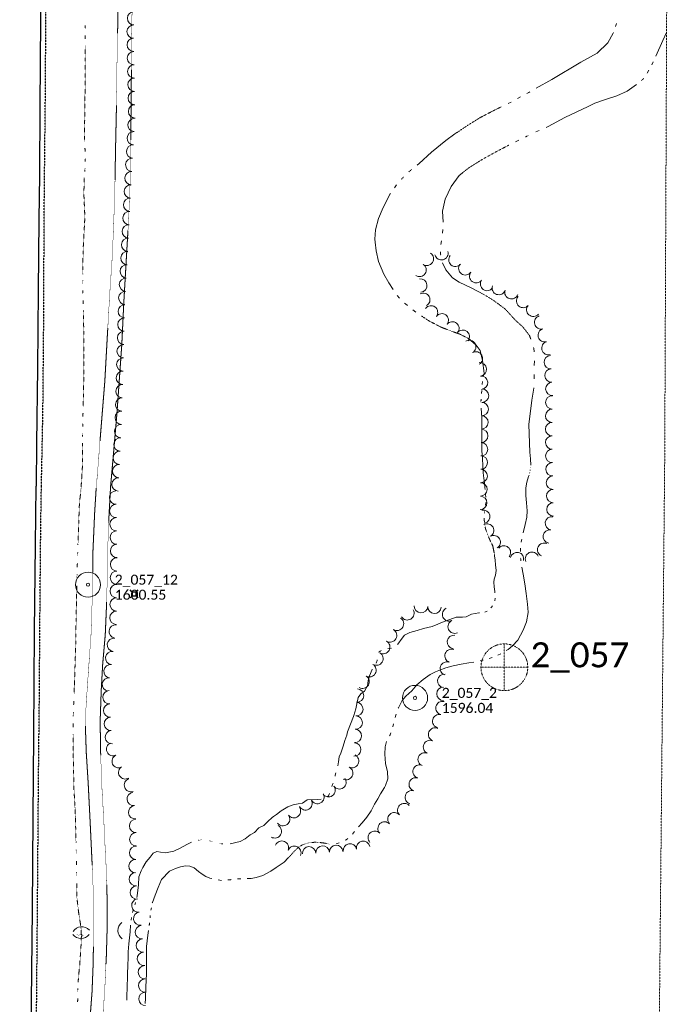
# Model space of a CAD drawing. Extents: x 386237 to 390135, y 96958 to 113752.
# Tile 73 of 116: x 388610 to 388998, y 104334 to 104923. Entities that reach past the tile are written whole.
import ezdxf

# ---------------------------------------------------------------- set-up
doc = ezdxf.new("R2010")
doc.units = 0
doc.header["$MEASUREMENT"] = 0
for name, pattern in [('Wisdot3', [0.1875, 0.125, -0.0625]), ('Wisdot5', [0.1, 0.05, -0.05]), ('Wisdot6', [0.375, 0.125, -0.0625, 0.03125, -0.0625, 0.03125, -0.0625])]:
    doc.linetypes.add(name, pattern=pattern)
for name, color, linetype, lineweight in [('E_DRN', 41, 'Continuous', 18), ('E_LAND_Vegetation', 81, 'Continuous', 18), ('E_MAP_Limits', 81, 'Wisdot3', 18), ('E_MAP_PassPoints', 41, 'Continuous', 18), ('E_PATH_Sidewalk', 51, 'Wisdot5', 18), ('E_RDWY', 21, 'Continuous', 25), ('E_RDWY_Gravel', 21, 'Wisdot3', 25), ('E_UTL_AG_Bold', 31, 'Continuous', 25), ('E_WTR', 131, 'Wisdot6', 18), ('E_WTR_Elevations', 131, 'Continuous', 18)]:
    doc.layers.add(name, color=color, linetype=linetype, lineweight=lineweight)
doc.styles.add('CalibriLight', font='calibril.ttf')

# ---------------------------------------------------------------- blocks, each defined once
blk = doc.blocks.new('PP')
at = {"layer": 'E_MAP_PassPoints', "lineweight": 0}
for radius in [7.5, 0.96]:
    blk.add_circle((0, 0), radius, dxfattribs=at)
blk = doc.blocks.new('PHOTOC')
at = {"layer": 'E_MAP_Limits', "lineweight": 0}
for p, q in [((0.12, 14.06), (0.06, -13.8)), ((-13.79, 0.03), (14.12, 0.01))]:
    blk.add_line(p, q, dxfattribs=at)
blk.add_circle((0.17, 0.03), 14, dxfattribs=at)
blk = doc.blocks.new('CULV')
at = {"color": 0, "linetype": 'ByBlock', "lineweight": -2, "transparency": 16777216}
blk.add_arc((0, 12.3), 12.3, 216.8699, 323.1301, dxfattribs=at)
blk = doc.blocks.new('PED')
at = {"color": 0, "linetype": 'ByBlock', "lineweight": -2, "transparency": 16777216}
for p, q in [((-2.5, 2.5), (-5.3, 5.3)), ((2.5, 2.5), (5.3, 5.3)), ((-2.5, -2.5), (-5.3, -5.3)), ((2.5, -2.5), (5.3, -5.3))]:
    blk.add_line(p, q, dxfattribs=at)
at = {"color": 0, "linetype": 'ByBlock', "lineweight": -2, "transparency": 16777216, "flags": 128}
blk.add_lwpolyline([(-2.5, -2.5), (2.5, -2.5), (2.5, 2.5), (-2.5, 2.5)], close=True, dxfattribs=at)

msp = doc.modelspace()

# ---------------------------------------------------------------- linework, layer by layer
at = {"layer": 'E_LAND_Vegetation'}
for centre, radius, start, end in [((388678.73, 104923.89), 3.99, 88.04174, 268.02642), ((388678.46, 104915.91), 3.99, 88.04174, 268.02642), ((388678.53, 104908.05), 3.99, 91.15716, 271.14183), ((388678.69, 104900.07), 3.99, 91.15716, 271.14183), ((388678.85, 104892.1), 3.99, 91.15716, 271.14183), ((388679.01, 104884.12), 3.99, 91.15716, 271.14183), ((388679.17, 104876.14), 3.99, 91.15716, 271.14183), ((388679.33, 104868.17), 3.99, 91.15716, 271.14183), ((388678.99, 104860.04), 3.99, 86.89431, 266.87899), ((388678.56, 104852.08), 3.99, 86.89431, 266.87899), ((388678.13, 104844.11), 3.99, 86.89431, 266.87899), ((388677.69, 104836.14), 3.99, 86.89431, 266.87899), ((388677.26, 104828.18), 3.99, 86.89431, 266.87899), ((388676.83, 104820.21), 3.99, 86.89431, 266.87899), ((388676.39, 104812.24), 3.99, 86.89431, 266.87899), ((388675.97, 104804.28), 3.99, 87.06391, 267.04859), ((388675.56, 104796.31), 3.99, 87.06391, 267.04859), ((388675.15, 104788.35), 3.99, 87.06391, 267.04859), ((388674.74, 104780.38), 3.99, 87.06391, 267.04859), ((388853.96, 104779.95), 4.01, 236.54987, 56.53455), ((388862.63, 104783.27), 4.01, 194.42151, 14.40619), ((388870.99, 104779.31), 4.01, 139.12145, 319.10613), ((388674.33, 104772.41), 3.99, 87.06391, 267.04859), ((388849.54, 104773.27), 4.01, 236.54987, 56.53455), ((388876.94, 104774.22), 4.01, 144.31119, 324.29587), ((388883.45, 104769.55), 4.01, 144.31119, 324.29587), ((388673.92, 104764.44), 3.99, 87.06391, 267.04859), ((388849.97, 104763.94), 4.01, 276.3601, 96.34478), ((388889.96, 104764.87), 4.01, 144.31119, 324.29587), ((388673.51, 104756.47), 3.99, 87.06391, 267.04859), ((388896.94, 104762.46), 4.01, 161.28536, 341.27004), ((388904.53, 104759.89), 4.01, 161.28536, 341.27004), ((388851.79, 104755.42), 4.01, 298.42574, 118.41042), ((388911.54, 104754.68), 4.01, 139.11787, 319.10255), ((388673.2, 104748.55), 3.99, 88.36183, 268.34651), ((388856.41, 104747.86), 4.01, 323.51807, 143.50275), ((388917.6, 104749.43), 4.01, 139.11787, 319.10255), ((388672.97, 104740.57), 3.99, 88.36183, 268.34651), ((388862.86, 104743.1), 4.01, 323.51807, 143.50275), ((388869.17, 104738.27), 4.01, 321.60805, 141.59273), ((388922.28, 104741.88), 4.01, 105.80975, 285.79443), ((388672.74, 104732.6), 3.99, 88.36183, 268.34651), ((388875.45, 104733.29), 4.01, 321.60805, 141.59273), ((388924.46, 104734.17), 4.01, 105.80975, 285.79443), ((388879.29, 104727.25), 4.01, 299.96396, 119.94863), ((388926.64, 104726.45), 4.01, 105.80975, 285.79443), ((388672.51, 104724.62), 3.99, 88.36183, 268.34651), ((388883.3, 104720.3), 4.01, 299.96396, 119.94863), ((388672.28, 104716.65), 3.99, 88.36183, 268.34651), ((388928.06, 104718.15), 4.01, 93.38344, 273.36811), ((388672.05, 104708.67), 3.99, 88.36183, 268.34651), ((388885.64, 104713.79), 4.01, 274.97117, 94.95584), ((388928.53, 104710.15), 4.01, 93.38344, 273.36811), ((388886.33, 104705.8), 4.01, 274.97117, 94.95584), ((388671.83, 104700.7), 3.99, 88.36183, 268.34651), ((388886.91, 104698.03), 4.01, 268.92541, 88.91009), ((388929, 104702.14), 4.01, 93.38344, 273.36811), ((388671.6, 104692.72), 3.99, 88.36183, 268.34651), ((388929, 104693.98), 4.01, 89.35459, 269.33927), ((388886.75, 104690.02), 4.01, 268.92541, 88.91009), ((388928.91, 104685.97), 4.01, 89.35459, 269.33927), ((388671.37, 104684.75), 3.99, 88.36183, 268.34651), ((388886.6, 104682), 4.01, 268.92541, 88.91009), ((388670.99, 104676.74), 3.99, 87.29643, 267.28111), ((388886.47, 104673.98), 4.01, 269.14861, 89.13329), ((388928.87, 104677.98), 4.01, 90.25364, 270.23832), ((388670.61, 104668.77), 3.99, 87.29643, 267.28111), ((388928.9, 104669.97), 4.01, 90.25364, 270.23832), ((388886.35, 104665.96), 4.01, 269.14861, 89.13329), ((388928.94, 104661.95), 4.01, 90.25364, 270.23832), ((388670.24, 104660.8), 3.99, 87.29643, 267.28111), ((388886.23, 104657.95), 4.01, 269.14861, 89.13329), ((388669.86, 104652.83), 3.99, 87.29643, 267.28111), ((388886.11, 104649.93), 4.01, 269.14861, 89.13329), ((388929.13, 104653.99), 4.01, 91.62928, 271.61396), ((388669.48, 104644.86), 3.99, 87.29643, 267.28111), ((388929.34, 104645.95), 4.01, 91.06594, 271.05061), ((388885.99, 104641.92), 4.01, 269.14861, 89.13329), ((388929.49, 104637.94), 4.01, 91.06594, 271.05061), ((388667.98, 104637.05), 4, 91.06335, 271.04803), ((388885.87, 104633.9), 4.01, 269.14861, 89.13329), ((388668.13, 104629.06), 4, 91.06335, 271.04803), ((388929.64, 104629.93), 4.01, 91.06594, 271.05061), ((388668.27, 104621.07), 4, 91.06335, 271.04803), ((388887.66, 104625.59), 4.01, 282.70493, 102.68961), ((388928.74, 104621.61), 4.01, 80.8796, 260.86428), ((388890, 104617.34), 4.01, 299.39583, 119.38051), ((388668.42, 104613.08), 4, 91.06335, 271.04803), ((388893.94, 104610.35), 4.01, 299.39583, 119.38051), ((388927.47, 104613.7), 4.01, 80.8796, 260.86428), ((388668.57, 104605.09), 4, 91.06335, 271.04803), ((388900.04, 104604.21), 4.01, 319.11984, 139.10452), ((388924.11, 104605.82), 4.01, 65.37668, 245.36136), ((388668.6, 104597.03), 4, 89.22562, 269.2103), ((388907.88, 104600.24), 4.01, 346.76643, 166.7511), ((388916.84, 104600.4), 4.01, 24.25336, 204.23804), ((388668.49, 104589.04), 4, 89.22562, 269.2103), ((388668.38, 104581.05), 4, 89.22562, 269.2103), ((388668.28, 104573.05), 4, 89.22562, 269.2103), ((388850.4, 104572.1), 4.03, 176.78774, 356.77242), ((388858.46, 104571.65), 4.03, 176.78774, 356.77242), ((388668.17, 104565.06), 4, 89.22562, 269.2103), ((388842.25, 104567.77), 4.03, 211.28649, 31.27116), ((388867.23, 104567.12), 4.03, 114.28754, 294.27222), ((388667.76, 104556.85), 4, 82.59109, 262.57577), ((388836.03, 104561.47), 4.03, 239.37862, 59.3633), ((388870.55, 104559.77), 4.03, 114.28754, 294.27222), ((388831.92, 104554.53), 4.03, 239.37862, 59.3633), ((388870.08, 104550.69), 4.03, 83.1436, 263.12828), ((388666.73, 104548.92), 4, 82.59109, 262.57577), ((388827.81, 104547.59), 4.03, 239.37862, 59.3633), ((388665.7, 104541), 4, 82.59109, 262.57577), ((388823.7, 104540.65), 4.03, 239.37862, 59.3633), ((388868.7, 104542.27), 4.03, 69.90569, 249.89036), ((388664.67, 104533.07), 4, 82.59109, 262.57577), ((388819.59, 104533.7), 4.03, 239.37862, 59.3633), ((388865.93, 104534.7), 4.03, 69.90569, 249.89036), ((388815.48, 104526.76), 4.03, 239.37862, 59.3633), ((388864.37, 104527.28), 4.03, 82.07764, 262.06232), ((388663.64, 104525.14), 4, 82.59109, 262.57577), ((388664.03, 104517.55), 4, 93.08972, 273.07439), ((388812.13, 104518.53), 4.03, 267.07416, 87.05883), ((388863.85, 104519.56), 4.03, 90.41473, 270.39941), ((388664.46, 104509.57), 4, 93.08972, 273.07439), ((388811.72, 104510.47), 4.03, 267.07416, 87.05883), ((388863.25, 104511.04), 4.03, 76.2554, 256.24008), ((388811.3, 104502.42), 4.03, 267.07416, 87.05883), ((388861.33, 104503.2), 4.03, 76.2554, 256.24008), ((388664.89, 104501.59), 4, 93.08972, 273.07439), ((388665.45, 104493.7), 4, 95.31393, 275.29861), ((388810.89, 104494.36), 4.03, 267.07416, 87.05883), ((388858.9, 104495.18), 4.03, 67.17202, 247.1567), ((388666.24, 104486.48), 4, 114.67307, 294.65774), ((388810.48, 104486.3), 4.03, 267.07416, 87.05883), ((388855.77, 104487.75), 4.03, 67.17202, 247.1567), ((388669.57, 104479.21), 4, 114.67307, 294.65774), ((388809.22, 104479.34), 4.03, 243.83382, 63.8185), ((388852.64, 104480.31), 4.03, 67.17202, 247.1567), ((388849.62, 104473.07), 4.03, 73.09805, 253.08273), ((388673.45, 104472.54), 4, 121.88213, 301.86681), ((388805.66, 104472.1), 4.03, 243.83382, 63.8185), ((388676.91, 104464.88), 4, 109.35272, 289.3374), ((388801.57, 104466.62), 4.03, 216.10032, 36.08499), ((388847.27, 104465.35), 4.03, 73.09805, 253.08273), ((388678.55, 104456.62), 4, 96.2207, 276.20538), ((388788.45, 104457.8), 4.03, 208.09543, 28.08011), ((388795.05, 104461.87), 4.03, 216.10032, 36.08499), ((388844.92, 104457.63), 4.03, 73.09805, 253.08273), ((388781.34, 104454), 4.03, 208.09543, 28.08011), ((388840.4, 104449.98), 4.03, 43.22857, 223.21324), ((388679.42, 104448.68), 4, 96.2207, 276.20538), ((388774.4, 104449.36), 4.03, 216.09805, 36.08273), ((388834.52, 104444.46), 4.03, 43.22857, 223.21324), ((388679.94, 104440.51), 4, 90.77963, 270.76431), ((388767.88, 104444.61), 4.03, 216.09805, 36.08273), ((388828.64, 104438.93), 4.03, 43.22857, 223.21324), ((388680.04, 104432.52), 4, 90.77963, 270.76431), ((388762.92, 104437.28), 4.03, 239.78172, 59.7664), ((388822.76, 104433.4), 4.03, 43.22857, 223.21324), ((388767.17, 104427.47), 4.03, 337.4935, 157.47817), ((388807.9, 104425.85), 4.03, 10.75162, 190.7363), ((388815.83, 104427.35), 4.03, 10.75162, 190.7363), ((388680, 104424.41), 4, 87.34098, 267.32566), ((388774.62, 104424.38), 4.03, 337.4935, 157.47817), ((388783.5, 104424.07), 4.03, 3.04647, 183.03115), ((388791.56, 104424.5), 4.03, 3.04647, 183.03115), ((388799.62, 104424.93), 4.03, 3.04647, 183.03115), ((388679.62, 104416.42), 4, 87.34098, 267.32566), ((388679.83, 104408.7), 4, 94.32908, 274.31376), ((388680.43, 104400.73), 4, 94.32908, 274.31376), ((388681.32, 104392.92), 4, 97.73351, 277.71819), ((388682.39, 104385), 4, 97.73351, 277.71819), ((388683.39, 104376.95), 4, 94.64846, 274.63314), ((388684.04, 104368.99), 4, 94.64846, 274.63314), ((388684.69, 104361.02), 4, 94.64846, 274.63314), ((388685.22, 104352.93), 4, 91.38789, 271.37257), ((388685.41, 104344.94), 4, 91.38789, 271.37257), ((388685.6, 104336.95), 4, 91.38789, 271.37257)]:
    msp.add_arc(centre, radius, start, end, dxfattribs=at)
at = {"layer": 'E_MAP_Limits', "lineweight": 0, "flags": 128}
for points in [[(388984.39, 105505.03), (388991.61, 105374.06), (388998.37, 105150.48), (388996.22, 104660.02)], [(388996.22, 104660.02), (388992.25, 104243.16), (388989.66, 104005.95), (388990.29, 103842.03)]]:
    msp.add_lwpolyline(points, dxfattribs=at)
at = {"layer": 'E_PATH_Sidewalk', "flags": 128}
for points in [[(388665.47, 105469.35), (388666.38, 105447.56), (388666.96, 105428.04), (388667.31, 105406.57), (388667.38, 105380.94), (388666.85, 105362.62), (388666.09, 105337.7), (388665.58, 105320.86), (388665.36, 105304.99), (388664.96, 105282.07), (388665.02, 105262.35), (388665.17, 105240.79), (388665.46, 105213.28), (388666.04, 105186.41), (388666.69, 105161.35), (388667.73, 105134.31), (388668.71, 105109.23), (388669.36, 105090.5), (388669.85, 105073.98), (388670.03, 105051.39), (388669.74, 105028.65), (388669.68, 105005.96), (388669.61, 104978.43), (388669.23, 104949.92), (388669.11, 104925.84), (388668.55, 104897.61), (388668.27, 104872.9), (388667.71, 104847.54), (388667.25, 104820.23), (388666.59, 104801.94), (388665.81, 104782.61), (388664.23, 104759.4), (388662.81, 104734.57), (388661.25, 104706.51), (388658.73, 104675.31), (388656.8, 104650.6), (388656.09, 104642.63)], [(388664.72, 104643.75), (388666.47, 104663.62), (388668.48, 104687.06), (388671.42, 104728.57), (388672.63, 104754.01), (388675.52, 104804.06), (388676.43, 104826.31), (388676.73, 104850.12), (388677.08, 104878.42), (388677.21, 104908.09), (388678.01, 104954.09), (388678.43, 104998), (388678.6, 105030.48), (388678.55, 105064.33), (388677.78, 105098.5), (388676.5, 105127.79), (388675.36, 105153.26), (388674.38, 105185.28), (388673.7, 105219.38), (388673.13, 105253.52), (388673.01, 105287.87), (388673.73, 105314.87), (388674.47, 105346.44), (388675.22, 105382.24), (388675.2, 105410.59), (388674.97, 105432.6), (388674.3, 105456.14), (388673.67, 105470.06)], [(388656.09, 104642.63), (388655.17, 104627.79), (388654.12, 104604.04), (388653.95, 104582.84), (388652.99, 104554.74), (388651.24, 104530.05), (388650.03, 104512.24), (388649.66, 104499.19), (388650.17, 104484.32), (388651.32, 104465.94), (388652.53, 104441.85), (388653.67, 104417.59), (388654.58, 104395.85), (388654.55, 104377.36), (388654.31, 104358.61), (388653.62, 104341.17), (388652.01, 104320.07), (388650.6, 104301.05), (388648.55, 104277.92), (388647.24, 104253.52), (388646.12, 104227.15), (388646.22, 104197.96), (388647.34, 104174.73), (388648.71, 104156.6), (388650.05, 104141.33), (388650.19, 104131.27)], [(388660.3, 104123.92), (388659.68, 104125.64), (388658.9, 104131.44), (388658.62, 104137.92), (388657.37, 104158.12), (388655.75, 104179.08), (388654.69, 104193.03), (388654.13, 104207.58), (388654.2, 104223.93), (388654.67, 104243.65), (388655.54, 104263.34), (388657.35, 104290.8), (388659.49, 104317.35), (388661.24, 104342.91), (388662.18, 104362.67), (388662.65, 104378.99), (388662.7, 104393.83), (388662.26, 104412.2), (388661.48, 104426.65), (388660.63, 104444.27), (388659.32, 104466.92), (388658.73, 104485.27), (388658.48, 104503.35), (388659.1, 104521.42), (388659.96, 104536.97), (388661.53, 104555.05), (388662.41, 104575.53), (388662.83, 104595.8), (388663.32, 104617.83), (388664.72, 104643.75)]]:
    msp.add_lwpolyline(points, dxfattribs=at)
at = {"layer": 'E_RDWY', "flags": 128}
for points in [[(388610.34, 105469.36), (388613.28, 105426.94), (388616.92, 105368.07), (388619.66, 105312.88), (388621.75, 105264.52), (388623.28, 105211.33), (388623.95, 105146.9), (388624.01, 105073.99), (388623.66, 105022.48), (388623.17, 104967.53), (388622.84, 104923.17), (388622.41, 104871.11), (388622.1, 104830.06), (388621.82, 104803.5), (388621.37, 104760.73), (388620.9, 104714.55), (388620.45, 104669.49), (388620.09, 104643.8)], [(388616.29, 104178.3), (388616.33, 104223.22), (388616.65, 104275.29), (388617.19, 104316.96), (388617.93, 104390.18), (388618.35, 104445.6), (388618.73, 104494.89), (388619.29, 104557.01), (388619.86, 104608.65), (388620.09, 104643.8)]]:
    msp.add_lwpolyline(points, dxfattribs=at)
at = {"layer": 'E_RDWY_Gravel', "flags": 128}
for points in [[(388623.34, 104644.32), (388624.22, 104687.6), (388624.75, 104744.95), (388624.96, 104805.22), (388625.67, 104874.12), (388626.16, 104943.12), (388626.56, 104993.95), (388627.32, 105056.92), (388627.48, 105095.66), (388627.18, 105154.08), (388626.78, 105202.76), (388625.59, 105253.53), (388623.36, 105305.99), (388620.23, 105363.72), (388616.13, 105428.91), (388613.37, 105469.52)], [(388618.69, 104178.23), (388619.49, 104223.32), (388620, 104279.42), (388620.63, 104351.09), (388621.11, 104405.86), (388621.56, 104464.66), (388622.12, 104517.42), (388622.52, 104573.61), (388622.98, 104622.22), (388623.34, 104644.32)]]:
    msp.add_lwpolyline(points, dxfattribs=at)
at = {"layer": 'E_WTR', "flags": 128}
for points in [[(388649.53, 104917.54), (388649.51, 104919.52)], [(388649.57, 104911.59), (388649.56, 104913.57)], [(388649.41, 104878.86), (388649.54, 104890.18), (388649.59, 104907.62)], [(388983.68, 104887.93), (388983.59, 104887.78), (388982.3, 104886.64)], [(388649.16, 104850.1), (388649.06, 104852.05), (388649.29, 104869.03), (388649.41, 104878.86)], [(388898.63, 104870.99), (388895.32, 104869.39), (388886, 104864.58), (388878.44, 104859.89), (388871.95, 104855.51)], [(388912.98, 104852.94), (388915, 104853.94)], [(388649.48, 104844.16), (388649.38, 104846.14)], [(388874.96, 104831.22), (388879.05, 104834.4), (388887.49, 104839.68), (388896.05, 104844.36), (388902.91, 104847.93)], [(388649.53, 104838.21), (388649.53, 104840.19)], [(388649.27, 104832.27), (388649.44, 104834.25)], [(388844.75, 104833.31), (388843.08, 104831.98)], [(388649.04, 104799.58), (388649.33, 104804.86), (388648.77, 104817.68), (388648.85, 104827.41), (388648.93, 104828.32)], [(388840.04, 104829.01), (388838.61, 104827.43)], [(388648.09, 104770.84), (388648.26, 104784.9), (388649.04, 104799.58)], [(388862.27, 104781.88), (388861.99, 104784.11)], [(388648.02, 104764.88), (388648.05, 104766.87)], [(388648.14, 104758.94), (388648.06, 104760.92)], [(388648.38, 104752.99), (388648.3, 104754.97)], [(388916.07, 104731.89), (388915.33, 104734.07), (388911.19, 104739.3), (388906.68, 104743.42), (388900.68, 104749.97), (388893.88, 104755), (388888.42, 104758.37)], [(388648.65, 104720.26), (388648.68, 104729.14), (388648.54, 104749.03)], [(388850.8, 104745.66), (388855.42, 104742.65), (388862.59, 104738.95), (388868.98, 104736.49), (388873.54, 104734.9), (388878.56, 104732.35)], [(388648.29, 104691.5), (388648.61, 104706.23), (388648.65, 104720.26)], [(388886.29, 104694.1), (388886.27, 104694.4), (388886.37, 104695.87)], [(388648.17, 104685.55), (388648.21, 104687.53)], [(388648.04, 104679.6), (388648.09, 104681.59)], [(388647.99, 104673.65), (388648.01, 104675.63)], [(388646.93, 104640.95), (388647.87, 104655.64), (388647.97, 104669.68)], [(388915.91, 104654.75), (388915.98, 104655.28)], [(388646.93, 104640.95), (388646.08, 104633.9), (388645.33, 104613.24), (388645.18, 104608.71)], [(388894.36, 104602.7), (388894.04, 104604.68), (388893.37, 104608.09), (388891.55, 104611.8), (388890.33, 104614.81), (388888.99, 104618.51), (388888.35, 104622.22), (388888.23, 104624.64)], [(388888.4, 104627.78), (388888.67, 104629.34)], [(388645.04, 104604.26), (388644.97, 104602.03)], [(388909.99, 104601), (388910.2, 104599.13)], [(388644.83, 104597.58), (388644.75, 104595.35)], [(388644.63, 104590.9), (388644.58, 104588.67)], [(388644.49, 104584.22), (388644.15, 104568.45), (388643.88, 104551.91)], [(388643.88, 104551.91), (388643.79, 104546.6), (388643.09, 104526.15), (388642.85, 104519.62)], [(388824.85, 104544.22), (388824.88, 104544.36), (388826.44, 104545.33), (388826.59, 104545.4)], [(388642.69, 104515.17), (388642.61, 104512.95)], [(388642.44, 104508.49), (388642.43, 104508.16), (388642.41, 104506.26)], [(388642.37, 104501.81), (388642.35, 104499.58)], [(388642.31, 104495.12), (388642.3, 104494.81), (388642.41, 104480.45), (388642.74, 104463.65), (388642.78, 104462.83)], [(388642.78, 104462.83), (388643.49, 104450.38), (388643.89, 104437.29), (388644.04, 104430.56)], [(388717.19, 104431.89), (388718.76, 104432.13), (388719.33, 104432.11)], [(388723.59, 104431.63), (388725.68, 104431.15)], [(388729.83, 104429.99), (388730.32, 104429.85), (388731.96, 104429.67)], [(388795.75, 104429.65), (388795.29, 104429.65), (388791.94, 104430.34), (388787.6, 104430.76), (388783.68, 104430.51), (388779.79, 104429.33), (388777.17, 104427.79), (388774.68, 104425.44), (388771.86, 104422.24), (388771.02, 104421.4)], [(388644.14, 104426.1), (388644.19, 104423.88)], [(388644.27, 104419.42), (388644.3, 104417.19)], [(388644.35, 104412.74), (388644.38, 104410.51)], [(388644.44, 104406.06), (388644.57, 104397.53), (388645.59, 104388.74), (388646.43, 104383.41), (388646.94, 104380.1), (388647.13, 104378), (388647.06, 104376.63), (388647.15, 104375.61), (388647.88, 104375.13), (388648.63, 104375.2)], [(388736.83, 104408.35), (388735.39, 104408.2), (388734.89, 104408.16)], [(388742.63, 104408.82), (388740.87, 104408.77), (388740.69, 104408.75)], [(388688.04, 104382.47), (388687.84, 104380.98)], [(388645.55, 104375.13), (388645.42, 104375.11), (388644.56, 104375.51)], [(388647.67, 104375.27), (388647.04, 104373.14), (388647.12, 104370.82), (388646.95, 104367.52), (388646.71, 104364.14), (388646.28, 104357.74), (388645.68, 104351.67), (388645.29, 104347.05)], [(388645.77, 104375.16), (388645.7, 104375.15)], [(388645.99, 104375.2), (388645.91, 104375.19)], [(388646.21, 104375.24), (388646.13, 104375.22)], [(388647.42, 104375.43), (388646.35, 104375.26)], [(388645.1, 104343.12), (388645.08, 104341.15)], [(388645.03, 104337.21), (388645.01, 104335.24)]]:
    msp.add_lwpolyline(points, dxfattribs=at)
at = {"layer": 'E_WTR_Elevations', "flags": 128}
for points in [[(388966.76, 104918.98), (388967.22, 104920.27), (388967.31, 104920.77)], [(388945.99, 104897.58), (388955.8, 104903.04), (388962.11, 104909.17), (388965.37, 104915), (388965.52, 104915.44)], [(388997.34, 104915.41), (388995.14, 104910.62), (388990.83, 104901.27)], [(388945.99, 104897.58), (388928.62, 104887.35), (388919.3, 104882.01)], [(388989.29, 104897.8), (388988.53, 104896.07)], [(388986.67, 104892.77), (388985.68, 104891.15)], [(388979.42, 104884.17), (388973.84, 104880.33), (388967.52, 104877.57), (388960.71, 104875.32), (388954.42, 104873.18)], [(388915.61, 104879.9), (388914.85, 104879.46), (388913.75, 104878.86)], [(388904.38, 104873.78), (388902.47, 104872.85)], [(388910, 104876.82), (388908.13, 104875.8)], [(388925.23, 104858.63), (388926.5, 104859.21), (388936.41, 104864.44), (388950.5, 104871.13), (388954.42, 104873.18)], [(388871.95, 104855.51), (388870.69, 104854.66), (388865.21, 104850.81), (388856.75, 104843.69), (388849.41, 104837.02), (388848.08, 104835.96)], [(388919.08, 104855.84), (388921.13, 104856.77)], [(388906.93, 104849.95), (388908.95, 104850.94)], [(388863.69, 104801.94), (388863.35, 104808.42), (388864.91, 104815.59), (388868.43, 104823.12), (388873.16, 104829.83), (388874.96, 104831.22)], [(388832.08, 104819.03), (388831.92, 104818.81), (388827.83, 104810.7), (388825.08, 104804.06), (388823.26, 104797.33), (388822.83, 104791.62), (388823.01, 104789.98)], [(388835.85, 104824.19), (388834.59, 104822.47)], [(388863.25, 104795.21), (388863.45, 104797.46)], [(388823.01, 104789.98), (388823.55, 104784.77), (388825.09, 104778.29), (388828.09, 104770.75), (388831.15, 104765.53), (388833.79, 104761.48)], [(388862.21, 104788.55), (388862.62, 104790.76)], [(388888.42, 104758.37), (388880.46, 104762.48), (388873.3, 104766.03), (388869.21, 104768.49), (388865.18, 104773.34), (388863.36, 104777.56)], [(388836.13, 104757.92), (388837.63, 104756.41)], [(388840.63, 104753.38), (388841.11, 104752.9), (388842.25, 104752.01)], [(388845.61, 104749.39), (388847.29, 104748.09)], [(388887.9, 104709.96), (388888.18, 104711.57), (388887.26, 104719.09), (388885.91, 104724.98), (388883.46, 104728.18), (388878.56, 104732.35)], [(388918.08, 104724.17), (388917.95, 104726.36), (388917.79, 104726.82)], [(388918.15, 104716.15), (388918.24, 104718.82)], [(388918.08, 104708.11), (388918.08, 104710.79)], [(388886.61, 104699.41), (388886.73, 104701.18)], [(388886.97, 104704.72), (388886.98, 104704.81), (388887.28, 104706.47)], [(388915.52, 104664.16), (388914.86, 104680.73), (388916.65, 104695.36), (388917.9, 104702.58), (388917.91, 104702.76)], [(388886.8, 104664.84), (388886.8, 104674.19), (388886.81, 104684.78), (388886.49, 104690.56)], [(388888.73, 104641.95), (388888.59, 104643.06), (388888.4, 104645.69), (388888.06, 104648.72), (388887.66, 104651.74), (388887.42, 104654.96), (388887.18, 104661.35), (388886.8, 104664.84)], [(388916.12, 104656.36), (388916.12, 104656.39), (388915.94, 104660.25), (388915.52, 104664.16)], [(388915.71, 104653.14), (388915.78, 104653.68)], [(388913.19, 104642.94), (388913.77, 104646.17), (388914.81, 104649.62), (388915.06, 104650.53)], [(388915.35, 104651.57), (388915.49, 104652.09)], [(388913.19, 104642.94), (388913.21, 104638.35), (388913.62, 104633.92), (388913.96, 104629.01), (388913.78, 104625.22), (388912.65, 104620.94), (388911.51, 104615.92)], [(388889.22, 104637.22), (388889.09, 104638.8)], [(388889.07, 104632.49), (388889.22, 104634.07)], [(388909.94, 104606.65), (388909.92, 104604.76)], [(388910.73, 104612.23), (388910.54, 104611.33), (388910.36, 104610.38)], [(388894.59, 104579.94), (388894.49, 104580.78), (388894.23, 104583.58), (388893.97, 104586.38), (388894.26, 104588.29), (388894.93, 104590.59), (388895.33, 104593.33), (388895.06, 104596.78), (388894.86, 104599.58), (388894.44, 104602.19), (388894.36, 104602.7)], [(388910.69, 104595.39), (388911.52, 104591.24), (388912.59, 104585.46), (388913.42, 104579.71), (388914.08, 104573.24), (388914.59, 104568.36)], [(388892.29, 104571.09), (388892.54, 104571.42), (388893.29, 104572.32)], [(388894.54, 104575.21), (388894.69, 104576.79)], [(388863.32, 104562.46), (388871.45, 104565.4), (388875.2, 104565.51), (388877.53, 104565.73), (388880.69, 104567.2), (388885.02, 104568.07), (388885.37, 104568.1)], [(388888.51, 104568.42), (388890.01, 104568.94)], [(388914.59, 104568.36), (388914.61, 104568.17), (388913.53, 104562.6), (388911.53, 104557.59), (388908.3, 104551.76), (388905.21, 104548.36), (388902.48, 104546.1), (388901.41, 104545.42)], [(388836.26, 104549.1), (388837.18, 104550.03), (388838.65, 104551.99), (388840.46, 104554.63), (388843.66, 104556.28), (388848.09, 104557.4), (388851.92, 104558.58), (388857.1, 104559.82), (388860.5, 104561.2), (388863.32, 104562.46)], [(388830.61, 104546.73), (388832.71, 104546.85), (388832.76, 104546.87)], [(388898.2, 104543.47), (388896.45, 104542.76)], [(388823.5, 104538.01), (388824.27, 104539.54), (388824.27, 104539.98)], [(388882.03, 104538.52), (388879.03, 104538.16), (388874.41, 104537.32), (388869.61, 104536.4), (388865.2, 104535.05), (388860.99, 104533.6), (388859.18, 104532.78), (388855.88, 104531.18)], [(388887.57, 104539.63), (388885.73, 104539.23)], [(388892.94, 104541.39), (388891.16, 104540.78)], [(388810.09, 104506.05), (388810.32, 104506.65), (388811.37, 104510.57), (388812.03, 104513.63), (388812.79, 104517.41), (388814.36, 104519.5), (388816.69, 104521.12), (388818.39, 104524.34), (388818.86, 104527.45), (388819.65, 104530.34), (388821.18, 104534.13), (388821.3, 104534.32)], [(388855.88, 104531.18), (388851.62, 104528.19), (388847.92, 104524.97), (388844.84, 104521.39), (388841.43, 104518.19), (388839.2, 104515.57), (388836.96, 104511.24), (388836.84, 104510.93)], [(388835.47, 104507.29), (388835.31, 104506.85), (388834.89, 104505.44)], [(388800.62, 104476.42), (388800.65, 104476.51), (388801.14, 104478.79), (388801.5, 104481.88), (388802.42, 104484.09), (388803.13, 104485.86), (388803.85, 104488.28), (388804.78, 104491.54), (388805.95, 104494.77), (388806.46, 104496.88), (388810.09, 104506.05)], [(388833.89, 104501.7), (388833.61, 104499.77)], [(388832.43, 104496.12), (388831.88, 104494.94), (388831.56, 104494.38)], [(388829.83, 104490.93), (388829.01, 104487.91), (388828.77, 104483.48), (388829.23, 104477.93), (388830.4, 104472.92), (388830.67, 104468.71), (388829.17, 104464.63), (388828.51, 104463.5)], [(388798.97, 104470.18), (388799.12, 104470.84), (388799.42, 104472.28)], [(388797.11, 104464), (388797.52, 104465.22), (388797.81, 104466.04)], [(388794.54, 104458.19), (388795.02, 104458.57), (388795.76, 104459.92)], [(388828.51, 104463.5), (388826.27, 104459.71), (388824.55, 104456.73), (388822.67, 104453.49), (388820.51, 104449.59), (388818.04, 104445.71), (388815.19, 104442.27), (388813.11, 104440.05)], [(388762.2, 104446.05), (388763.88, 104447.33), (388766.8, 104449.54), (388770.69, 104451.9), (388773.93, 104453.14), (388776.99, 104453.78), (388779.43, 104454.12), (388782.31, 104456.1), (388788.64, 104456.27), (388790.63, 104456.54)], [(388736.25, 104429.76), (388736.33, 104429.76), (388742.25, 104431.26), (388745.23, 104432.83), (388748.31, 104435.11), (388750.87, 104436.65), (388753.45, 104439.3), (388756.38, 104440.75), (388758.8, 104443.09), (388761.41, 104445.45), (388762.2, 104446.05)], [(388810.56, 104437.13), (388809.48, 104435.52)], [(388685.94, 104419.06), (388688.36, 104421.78), (388690.09, 104424.12), (388692.47, 104425.1), (388694.49, 104424.82), (388697.59, 104424.34), (388702.61, 104425.46), (388706.34, 104427.1), (388710.31, 104429.35), (388713.07, 104430.81)], [(388801.43, 104430.43), (388799.61, 104429.73)], [(388806.66, 104432.92), (388805.59, 104432.14), (388805.02, 104431.9)], [(388680.41, 104397.67), (388680.66, 104398.59), (388681.48, 104405.23), (388681.65, 104410.04), (388682.96, 104413.58), (388684.07, 104415.67), (388685.94, 104419.06)], [(388771.02, 104421.4), (388768.53, 104418.87), (388763.82, 104415.67), (388760.62, 104413.43), (388755.74, 104410.8), (388751.74, 104409.55), (388748.84, 104409.1), (388746.51, 104408.96)], [(388699.87, 104413.44), (388695.27, 104408.43), (388693.19, 104403.65), (388691.3, 104398.96), (388689.71, 104394.71), (388689.66, 104394.43)], [(388725.31, 104408.97), (388724.18, 104409.22), (388721.62, 104410.16), (388719.49, 104411.55), (388717.34, 104413.18), (388714.78, 104415.41), (388712.05, 104416.33), (388709.44, 104416.56), (388706.48, 104416.11), (388703.46, 104415), (388699.87, 104413.44)], [(388731.02, 104407.86), (388731.01, 104407.86), (388729.11, 104408.21)], [(388679.18, 104393.19), (388679.34, 104393.68), (388679.61, 104394.68)], [(388677.78, 104388.75), (388678.24, 104390.23)], [(388689.11, 104391.46), (388688.84, 104389.98)], [(388676.94, 104384.18), (388677.21, 104385.71)], [(388688.49, 104386.98), (388688.35, 104385.48)], [(388675.11, 104358.7), (388675.14, 104360.04), (388675.21, 104365.18), (388675.6, 104369.87), (388676.35, 104377.19), (388676.58, 104381.11)], [(388687.45, 104377.98), (388687.08, 104375.11), (388686.21, 104368.32), (388686.12, 104361.13), (388686.13, 104356.17)], [(388674.36, 104336.25), (388674.51, 104338.16), (388674.89, 104350.24), (388675.11, 104358.7)], [(388686.13, 104356.17), (388686.14, 104352.17), (388685.8, 104344), (388685.54, 104337.2), (388685.38, 104334.29)]]:
    msp.add_lwpolyline(points, dxfattribs=at)

# ---------------------------------------------------------------- block references
at = {"layer": 'E_DRN', "xscale": 0.5, "yscale": 0.5, "zscale": 0.5}
for p, rotation in [((388669.11, 104377.8), 271.0635643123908), ((388646.94, 104380.1), 185.1229751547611)]:
    msp.add_blockref('CULV', p, dxfattribs=dict(at, rotation=rotation))
msp.add_blockref('CULV', (388647.04, 104373.14), dxfattribs=at)
at = {"layer": 'E_MAP_Limits', "lineweight": 0}
msp.add_blockref('PHOTOC', (388900.13, 104535.43), dxfattribs=at)
msp.add_blockref('PHOTOC', (388900.13, 104535.43), dxfattribs=at)
at = {"layer": 'E_MAP_PassPoints', "lineweight": 0}
for p in [(388651.21, 104584.89), (388651.21, 104584.89), (388846.86, 104517.14), (388846.86, 104517.14)]:
    msp.add_blockref('PP', p, dxfattribs=at)
at = {"layer": 'E_UTL_AG_Bold', "xscale": 0.4503659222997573, "yscale": 0.4503659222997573, "zscale": 0.4503659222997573}
msp.add_blockref('PED', (388678.84, 104579.36), dxfattribs=at)

# ---------------------------------------------------------------- texts
at = {"layer": 'E_MAP_Limits', "lineweight": 0, "style": 'CalibriLight'}
msp.add_text('2_057', height=15, dxfattribs=at).set_placement((388915.96, 104535.4))
msp.add_text('2_057', height=15, dxfattribs=at).set_placement((388915.96, 104535.4))
at = {"layer": 'E_MAP_PassPoints', "lineweight": 0, "style": 'CalibriLight'}
for s, p in [('2_057_12', (388667.21, 104584.89)), ('2_057_12', (388667.21, 104584.89)), ('1600.55', (388667.21, 104575.89)), ('1600.55', (388667.21, 104575.89)), ('2_057_2', (388862.86, 104517.14)), ('2_057_2', (388862.86, 104517.14)), ('1596.04', (388862.86, 104508.14)), ('1596.04', (388862.86, 104508.14))]:
    msp.add_text(s, height=6, dxfattribs=at).set_placement(p)

doc.saveas('drawing.dxf')
